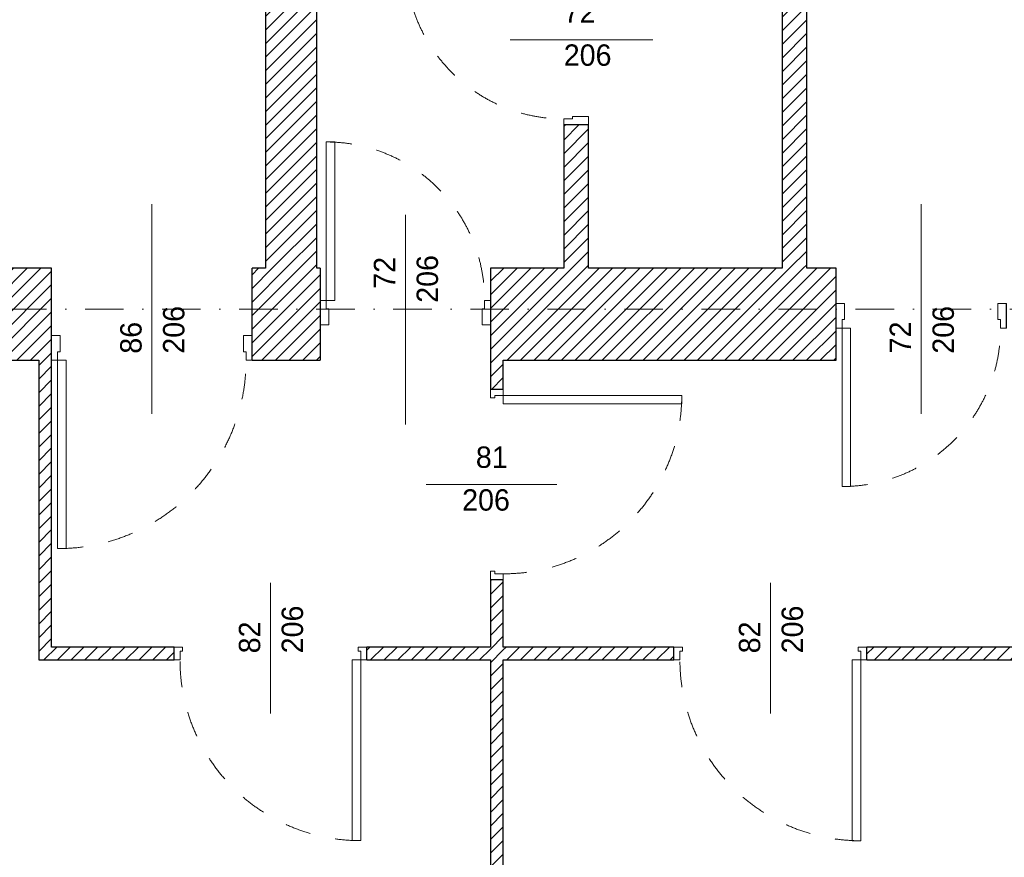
# Model space of a CAD drawing. Header units: millimetres. Extents: x -140780 to 266886, y -104422 to 233759.
# Tile 10 of 104: x 182285 to 186886, y 110644 to 114560. Entities that reach past the tile are written whole.
import ezdxf
from ezdxf.enums import TextEntityAlignment as Align

# ---------------------------------------------------------------- set-up
doc = ezdxf.new("R2010")
doc.units = ezdxf.units.MM
doc.header["$MEASUREMENT"] = 0
doc.linetypes.add('Kropki i Kreski', pattern=[360, 180, -90, 0, -90])
doc.linetypes.add('Przerywana', pattern=[240, 120, -120])
for name, color, linetype in [('Drzwi ArchiCAD', 7, 'Continuous'), ('Konstrukcja - Siatki mod', 7, 'Continuous'), ('KR_INW', 7, 'Continuous'), ('Znaczniki drzwi ArchiCADa', 7, 'Continuous')]:
    doc.layers.add(name, color=color, linetype=linetype)
for name, color, linetype, lineweight in [('Drzwi ArchiCAD_Nr_pióra__1', 7, 'Continuous', 13), ('Drzwi ArchiCAD_Nr_pióra__27', 7, 'Continuous', 25), ('KR_INW_Nr_pióra__101', 252, 'Continuous', 5), ('KR_INW_Nr_pióra__27', 7, 'Continuous', 25), ('Znaczniki drzwi ArchiCADa_Nr_pióra__7', 7, 'Continuous', 13)]:
    doc.layers.add(name, color=color, linetype=linetype, lineweight=lineweight)
doc.layers.add('Konstrukcja - Siatki mod_Nr_pióra__48', color=7, linetype='Continuous', lineweight=15, true_color=0xa80f02)
doc.layers.add('Znaczniki drzwi ArchiCADa_Nr_pióra__20', color=7, linetype='Continuous', lineweight=13, true_color=0xb00000)
doc.styles.add('GENERATED_STYLE_1', font='txt')
pattern_1 = [(45, (0, 0), (-31.819804, 31.819804), [])]

# ---------------------------------------------------------------- blocks, each defined once
blk = doc.blocks.new('Drzwi 19_31')
at = {"layer": 'Drzwi ArchiCAD_Nr_pióra__1', "linetype": 'Continuous'}
for p, q in [((382.6, 0), (382.6, 845.2)), ((382.6, 845.2), (422.6, 845.2)), ((422.6, 845.2), (422.6, 0)), ((-422.6, 0), (-450.6, 0)), ((-450.6, 0), (-450.6, -60)), ((-422.6, -40), (-422.6, 0)), ((422.6, 0), (382.6, 0)), ((450.6, 0), (422.6, 0)), ((422.6, 0), (422.6, -40)), ((450.6, -60), (450.6, 0)), ((-410.6, -40), (-422.6, -40)), ((-410.6, -60), (-410.6, -40)), ((422.6, -40), (410.6, -40)), ((410.6, -40), (410.6, -60)), ((-450.6, -60), (-410.6, -60)), ((410.6, -60), (450.6, -60))]:
    blk.add_line(p, q, dxfattribs=at)
at = {"layer": 'Drzwi ArchiCAD_Nr_pióra__1', "linetype": 'Przerywana'}
blk.add_arc((422.6, 0), 845.2, 90, 180, dxfattribs=at)
at = {"layer": 'Drzwi ArchiCAD_Nr_pióra__27', "linetype": 'Continuous'}
for p, q in [((-450.6, 0), (-450.6, -60)), ((450.6, 0), (450.6, -60))]:
    blk.add_line(p, q, dxfattribs=at)
blk = doc.blocks.new('Znacznik Wym 19_19')
at = {"layer": 'Znaczniki drzwi ArchiCADa_Nr_pióra__20', "linetype": 'Continuous'}
blk.add_line((0, 250), (0, -360), dxfattribs=at)
at = {"layer": 'Znaczniki drzwi ArchiCADa_Nr_pióra__7', "style": 'GENERATED_STYLE_1'}
for tag, p in [('AC_MarkerText_2', (-17.6, -97.3)), ('AC_MarkerText_3', (182.4, -161.3))]:
    blk.add_attdef(tag, text='', height=100, rotation=90, dxfattribs=at).set_placement(p, align=Align.BOTTOM_LEFT)
blk = doc.blocks.new('Drzwi 19_32')
at = {"layer": 'Drzwi ArchiCAD_Nr_pióra__1', "linetype": 'Continuous'}
for p, q in [((382.9, 0), (382.9, 845.7)), ((382.9, 845.7), (422.9, 845.7)), ((422.9, 845.7), (422.9, 0)), ((-422.9, 0), (-450.9, 0)), ((-450.9, 0), (-450.9, -60)), ((-422.9, -40), (-422.9, 0)), ((422.9, 0), (382.9, 0)), ((450.9, 0), (422.9, 0)), ((422.9, 0), (422.9, -40)), ((450.9, -60), (450.9, 0)), ((-410.9, -40), (-422.9, -40)), ((-410.9, -60), (-410.9, -40)), ((422.9, -40), (410.9, -40)), ((410.9, -40), (410.9, -60)), ((-450.9, -60), (-410.9, -60)), ((410.9, -60), (450.9, -60))]:
    blk.add_line(p, q, dxfattribs=at)
at = {"layer": 'Drzwi ArchiCAD_Nr_pióra__1', "linetype": 'Przerywana'}
blk.add_arc((422.9, 0), 845.7, 90, 180, dxfattribs=at)
at = {"layer": 'Drzwi ArchiCAD_Nr_pióra__27', "linetype": 'Continuous'}
for p, q in [((-450.9, 0), (-450.9, -60)), ((450.9, 0), (450.9, -60))]:
    blk.add_line(p, q, dxfattribs=at)
blk = doc.blocks.new('Ściana_96', base_point=(191658.5, 111626.6))
at = {"layer": 'KR_INW_Nr_pióra__101', "linetype": 'Continuous'}
h = blk.add_hatch(dxfattribs=at)
h.set_pattern_fill('Cegła_licówka', color=256, style=0, pattern_type=2)
h.set_pattern_definition(pattern_1)
h.paths.add_polyline_path([(182433.6, 111626.6), (182373.6, 111566.6), (183005.9, 111566.6), (183005.9, 111626.6)])
h = blk.add_hatch(dxfattribs=at)
h.set_pattern_fill('Cegła_licówka', color=256, style=0, pattern_type=2)
h.set_pattern_definition(pattern_1)
h.paths.add_polyline_path([(184484.5, 111626.6), (183907.1, 111626.6), (183907.1, 111566.6), (184484.5, 111566.6)])
h = blk.add_hatch(dxfattribs=at)
h.set_pattern_fill('Cegła_licówka', color=256, style=0, pattern_type=2)
h.set_pattern_definition(pattern_1)
h.paths.add_polyline_path([(185342.3, 111626.6), (184544.5, 111626.6), (184544.5, 111566.6), (185342.3, 111566.6)])
h = blk.add_hatch(dxfattribs=at)
h.set_pattern_fill('Cegła_licówka', color=256, style=0, pattern_type=2)
h.set_pattern_definition(pattern_1)
h.paths.add_polyline_path([(186244, 111626.6), (186244, 111566.6), (188863.1, 111566.6), (188863.1, 111626.6)])
at = {"layer": 'KR_INW_Nr_pióra__27', "linetype": 'Continuous'}
for p, q in [((183005.9, 111566.6), (183005.9, 111626.6)), ((183907.1, 111566.6), (183907.1, 111626.6)), ((185342.3, 111566.6), (185342.3, 111626.6)), ((186244, 111566.6), (186244, 111626.6))]:
    blk.add_line(p, q, dxfattribs=at)
at = {"layer": 'KR_INW_Nr_pióra__27', "linetype": 'Continuous', "flags": 128}
for points in [[(183005.9, 111626.6), (182433.6, 111626.6)], [(184484.5, 111626.6), (183907.1, 111626.6)], [(185342.3, 111626.6), (184544.5, 111626.6)], [(188863.1, 111626.6), (186244, 111626.6)], [(182373.6, 111566.6), (183005.9, 111566.6)], [(183907.1, 111566.6), (184484.5, 111566.6)], [(184544.5, 111566.6), (185342.3, 111566.6)], [(186244, 111566.6), (188134, 111566.6)]]:
    blk.add_lwpolyline(points, dxfattribs=at)
at = {"layer": 'Drzwi ArchiCAD', "linetype": 'Continuous', "xscale": -1, "zscale": 1000, "rotation": 180}
for name, p in [('Drzwi 19_31', (183456.5, 111566.6)), ('Drzwi 19_32', (185793.1, 111566.6))]:
    blk.add_blockref(name, p, dxfattribs=at)
at = {"layer": 'Znaczniki drzwi ArchiCADa', "color": 14, "lineweight": 13, "true_color": 0xb00000}
ref = blk.add_blockref('Znacznik Wym 19_19', (183456.5, 111566.6), dxfattribs=dict(at, rotation=180))
ref.add_attrib('AC_MarkerText_2', '82', dxfattribs={"layer": 'Znaczniki drzwi ArchiCADa_Nr_pióra__7', "color": 7, "height": 100, "rotation": 90, "style": 'GENERATED_STYLE_1'}).set_placement((183438.8, 111597.3), align=Align.BOTTOM_LEFT)
ref.add_attrib('AC_MarkerText_3', '206', dxfattribs={"layer": 'Znaczniki drzwi ArchiCADa_Nr_pióra__7', "color": 7, "height": 100, "rotation": 90, "style": 'GENERATED_STYLE_1'}).set_placement((183638.8, 111597.3), align=Align.BOTTOM_LEFT)
ref = blk.add_blockref('Znacznik Wym 19_19', (185793.1, 111566.6), dxfattribs=dict(at, rotation=180))
ref.add_attrib('AC_MarkerText_2', '82', dxfattribs={"layer": 'Znaczniki drzwi ArchiCADa_Nr_pióra__7', "color": 7, "height": 100, "rotation": 90, "style": 'GENERATED_STYLE_1'}).set_placement((185775.5, 111597.3), align=Align.BOTTOM_LEFT)
ref.add_attrib('AC_MarkerText_3', '206', dxfattribs={"layer": 'Znaczniki drzwi ArchiCADa_Nr_pióra__7', "color": 7, "height": 100, "rotation": 90, "style": 'GENERATED_STYLE_1'}).set_placement((185975.5, 111597.3), align=Align.BOTTOM_LEFT)
blk = doc.blocks.new('Ściana_97', base_point=(182433.6, 111626.6))
at = {"layer": 'KR_INW_Nr_pióra__101', "linetype": 'Continuous'}
h = blk.add_hatch(dxfattribs=at)
h.set_pattern_fill('Cegła_licówka', color=256, style=0, pattern_type=2)
h.set_pattern_definition(pattern_1)
h.paths.add_polyline_path([(182433.6, 111626.6), (182433.6, 112967.6), (182373.6, 112967.6), (182373.6, 111566.6)])
at = {"layer": 'KR_INW_Nr_pióra__27', "linetype": 'Continuous', "flags": 128}
for points in [[(182373.6, 112967.6), (182373.6, 111566.6)], [(182433.6, 111626.6), (182433.6, 112967.6)]]:
    blk.add_lwpolyline(points, dxfattribs=at)
blk = doc.blocks.new('Drzwi 19_33')
at = {"layer": 'Drzwi ArchiCAD_Nr_pióra__1', "linetype": 'Continuous'}
for p, q in [((377.2, 0), (377.2, 834.4)), ((377.2, 834.4), (417.2, 834.4)), ((417.2, 834.4), (417.2, 0)), ((-417.2, 0), (-445.2, 0)), ((-445.2, 0), (-445.2, -60)), ((-417.2, -40), (-417.2, 0)), ((417.2, 0), (377.2, 0)), ((445.2, 0), (417.2, 0)), ((417.2, 0), (417.2, -40)), ((445.2, -60), (445.2, 0)), ((-405.2, -40), (-417.2, -40)), ((-405.2, -60), (-405.2, -40)), ((417.2, -40), (405.2, -40)), ((405.2, -40), (405.2, -60)), ((-445.2, -60), (-405.2, -60)), ((405.2, -60), (445.2, -60))]:
    blk.add_line(p, q, dxfattribs=at)
at = {"layer": 'Drzwi ArchiCAD_Nr_pióra__1', "linetype": 'Przerywana'}
blk.add_arc((417.2, 0), 834.4, 90, 180, dxfattribs=at)
at = {"layer": 'Drzwi ArchiCAD_Nr_pióra__27', "linetype": 'Continuous'}
for p, q in [((-445.2, 0), (-445.2, -60)), ((445.2, 0), (445.2, -60))]:
    blk.add_line(p, q, dxfattribs=at)
blk = doc.blocks.new('Ściana_98', base_point=(184484.5, 113397.6))
at = {"layer": 'KR_INW_Nr_pióra__101', "linetype": 'Continuous'}
h = blk.add_hatch(dxfattribs=at)
h.set_pattern_fill('Cegła_licówka', color=256, style=0, pattern_type=2)
h.set_pattern_definition(pattern_1)
h.paths.add_polyline_path([(184484.5, 112967.6), (184484.5, 112831.3), (184544.5, 112831.3), (184544.5, 112967.6)])
h = blk.add_hatch(dxfattribs=at)
h.set_pattern_fill('Cegła_licówka', color=256, style=0, pattern_type=2)
h.set_pattern_definition(pattern_1)
h.paths.add_polyline_path([(184484.5, 107385.1), (184544.5, 107385.1), (184544.5, 111940.9), (184484.5, 111940.9)])
at = {"layer": 'KR_INW_Nr_pióra__27', "linetype": 'Continuous'}
for p, q in [((184544.5, 112831.3), (184484.5, 112831.3)), ((184544.5, 111940.9), (184484.5, 111940.9))]:
    blk.add_line(p, q, dxfattribs=at)
at = {"layer": 'KR_INW_Nr_pióra__27', "linetype": 'Continuous', "flags": 128}
for points in [[(184484.5, 112967.6), (184484.5, 112831.3)], [(184544.5, 112831.3), (184544.5, 112967.6)], [(184484.5, 111940.9), (184484.5, 111626.6)], [(184544.5, 111626.6), (184544.5, 111940.9)], [(184484.5, 111566.6), (184484.5, 107385.1)], [(184544.5, 107385.1), (184544.5, 111566.6)]]:
    blk.add_lwpolyline(points, dxfattribs=at)
at = {"layer": 'Drzwi ArchiCAD', "linetype": 'Continuous', "xscale": -1, "zscale": 1000, "rotation": 270}
blk.add_blockref('Drzwi 19_33', (184544.5, 112386.1), dxfattribs=at)
at = {"layer": 'Znaczniki drzwi ArchiCADa', "color": 14, "lineweight": 13, "true_color": 0xb00000}
ref = blk.add_blockref('Znacznik Wym 19_19', (184544.5, 112386.1), dxfattribs=dict(at, rotation=270))
ref.add_attrib('AC_MarkerText_2', '81', dxfattribs={"layer": 'Znaczniki drzwi ArchiCADa_Nr_pióra__7', "color": 7, "height": 100, "rotation": 360, "style": 'GENERATED_STYLE_1'}).set_placement((184416.5, 112434.4), align=Align.BOTTOM_LEFT)
ref.add_attrib('AC_MarkerText_3', '206', dxfattribs={"layer": 'Znaczniki drzwi ArchiCADa_Nr_pióra__7', "color": 7, "height": 100, "rotation": 360, "style": 'GENERATED_STYLE_1'}).set_placement((184352.5, 112234.4), align=Align.BOTTOM_LEFT)
blk = doc.blocks.new('Drzwi 19_41')
at = {"layer": 'Drzwi ArchiCAD_Nr_pióra__1', "linetype": 'Continuous'}
for p, q in [((330.3, 0), (330.3, 740.5)), ((330.3, 740.5), (370.3, 740.5)), ((370.3, 740.5), (370.3, 0)), ((-370.3, 0), (-398.3, 0)), ((-398.3, 0), (-398.3, -115)), ((-370.3, -40), (-370.3, 0)), ((370.3, 0), (330.3, 0)), ((398.3, 0), (370.3, 0)), ((370.3, 0), (370.3, -40)), ((398.3, -115), (398.3, 0)), ((-358.3, -40), (-370.3, -40)), ((-358.3, -115), (-358.3, -40)), ((370.3, -40), (358.3, -40)), ((358.3, -40), (358.3, -115)), ((-398.3, -115), (-358.3, -115)), ((358.3, -115), (398.3, -115))]:
    blk.add_line(p, q, dxfattribs=at)
at = {"layer": 'Drzwi ArchiCAD_Nr_pióra__1', "linetype": 'Przerywana'}
blk.add_arc((370.3, 0), 740.5, 90, 180, dxfattribs=at)
at = {"layer": 'Drzwi ArchiCAD_Nr_pióra__27', "linetype": 'Continuous'}
for p, q in [((-398.3, -115), (-398.3, 0)), ((398.3, -115), (398.3, 0))]:
    blk.add_line(p, q, dxfattribs=at)
blk = doc.blocks.new('Znacznik Wym 19_22')
at = {"layer": 'Znaczniki drzwi ArchiCADa_Nr_pióra__20', "linetype": 'Continuous'}
blk.add_line((0, 250), (0, -416), dxfattribs=at)
at = {"layer": 'Znaczniki drzwi ArchiCADa_Nr_pióra__7', "style": 'GENERATED_STYLE_1'}
for tag, p in [('AC_MarkerText_3', (-182.4, 30.7)), ('AC_MarkerText_2', (17.6, 32.4))]:
    blk.add_attdef(tag, text='', height=100, rotation=270, dxfattribs=at).set_placement(p, align=Align.BOTTOM_LEFT)
blk = doc.blocks.new('Ściana_114', base_point=(184827.4, 113397.6))
at = {"layer": 'KR_INW_Nr_pióra__101', "linetype": 'Continuous'}
h = blk.add_hatch(dxfattribs=at)
h.set_pattern_fill('Cegła_licówka', color=256, style=0, pattern_type=2)
h.set_pattern_definition(pattern_1)
h.paths.add_polyline_path([(184943.4, 115154.1), (184827.4, 115154.1), (184827.4, 114864.2), (184828.4, 114864.2), (184943.4, 114864.2)])
h = blk.add_hatch(dxfattribs=at)
h.set_pattern_fill('Cegła_licówka', color=256, style=0, pattern_type=2)
h.set_pattern_definition(pattern_1)
h.paths.add_polyline_path([(184827.4, 113397.6), (184943.4, 113397.6), (184943.4, 114067.7), (184828.4, 114067.7), (184827.4, 114067.7)])
at = {"layer": 'KR_INW_Nr_pióra__27', "linetype": 'Continuous'}
for p, q in [((184828.4, 114864.2), (184827.4, 114864.2)), ((184943.4, 114864.2), (184828.4, 114864.2)), ((184828.4, 114067.7), (184827.4, 114067.7)), ((184943.4, 114067.7), (184828.4, 114067.7))]:
    blk.add_line(p, q, dxfattribs=at)
at = {"layer": 'KR_INW_Nr_pióra__27', "linetype": 'Continuous', "flags": 128}
for points in [[(184827.4, 115154.1), (184827.4, 114864.2)], [(184943.4, 114864.2), (184943.4, 115154.1)], [(184827.4, 114067.7), (184827.4, 113397.6)], [(184943.4, 113397.6), (184943.4, 114067.7)]]:
    blk.add_lwpolyline(points, dxfattribs=at)
at = {"layer": 'Drzwi ArchiCAD', "linetype": 'Continuous', "zscale": 1000, "rotation": 90}
blk.add_blockref('Drzwi 19_41', (184828.4, 114465.9), dxfattribs=at)
at = {"layer": 'Znaczniki drzwi ArchiCADa', "color": 14, "lineweight": 13, "true_color": 0xb00000}
ref = blk.add_blockref('Znacznik Wym 19_22', (184827.4, 114465.9), dxfattribs=dict(at, rotation=90))
ref.add_attrib('AC_MarkerText_2', '72', dxfattribs={"layer": 'Znaczniki drzwi ArchiCADa_Nr_pióra__7', "color": 7, "height": 100, "rotation": 360, "style": 'GENERATED_STYLE_1'}).set_placement((184827.4, 114515.9), align=Align.BOTTOM_LEFT)
ref.add_attrib('AC_MarkerText_3', '206', dxfattribs={"layer": 'Znaczniki drzwi ArchiCADa_Nr_pióra__7', "color": 7, "height": 100, "rotation": 360, "style": 'GENERATED_STYLE_1'}).set_placement((184827.4, 114314.2), align=Align.BOTTOM_LEFT)
blk = doc.blocks.new('Ściana_115', base_point=(185847.5, 113397.6))
at = {"layer": 'KR_INW_Nr_pióra__101', "linetype": 'Continuous'}
h = blk.add_hatch(dxfattribs=at)
h.set_pattern_fill('Cegła_licówka', color=256, style=0, pattern_type=2)
h.set_pattern_definition(pattern_1)
h.paths.add_polyline_path([(185963.5, 113397.6), (185963.5, 115154.1), (185847.5, 115154.1), (185847.5, 113397.6)])
at = {"layer": 'KR_INW_Nr_pióra__27', "linetype": 'Continuous', "flags": 128}
for points in [[(185847.5, 115154.1), (185847.5, 113397.6)], [(185963.5, 113397.6), (185963.5, 115154.1)]]:
    blk.add_lwpolyline(points, dxfattribs=at)
blk = doc.blocks.new('Ściana_117', base_point=(183432.8, 115154.1))
at = {"layer": 'KR_INW_Nr_pióra__101', "linetype": 'Continuous'}
h = blk.add_hatch(dxfattribs=at)
h.set_pattern_fill('Cegła_licówka', color=256, style=0, pattern_type=2)
h.set_pattern_definition(pattern_1)
h.paths.add_polyline_path([(183432.8, 115154.1), (183432.8, 113397.6), (183672.8, 113397.6), (183672.8, 115154.1)])
at = {"layer": 'KR_INW_Nr_pióra__27', "linetype": 'Continuous', "flags": 128}
for points in [[(183432.8, 115154.1), (183432.8, 113397.6)], [(183672.8, 113397.6), (183672.8, 115154.1)]]:
    blk.add_lwpolyline(points, dxfattribs=at)
blk = doc.blocks.new('Drzwi 19_45')
at = {"layer": 'Drzwi ArchiCAD_Nr_pióra__1', "linetype": 'Continuous'}
for p, q in [((400.5, 0), (400.5, 880.9)), ((400.5, 880.9), (440.5, 880.9)), ((440.5, 880.9), (440.5, 0)), ((-440.5, 0), (-468.5, 0)), ((-468.5, 0), (-468.5, -115)), ((-440.5, -40), (-440.5, 0)), ((440.5, 0), (400.5, 0)), ((468.5, 0), (440.5, 0)), ((440.5, 0), (440.5, -40)), ((468.5, -115), (468.5, 0)), ((-428.5, -40), (-440.5, -40)), ((-428.5, -115), (-428.5, -40)), ((440.5, -40), (428.5, -40)), ((428.5, -40), (428.5, -115)), ((-468.5, -115), (-428.5, -115)), ((428.5, -115), (468.5, -115))]:
    blk.add_line(p, q, dxfattribs=at)
at = {"layer": 'Drzwi ArchiCAD_Nr_pióra__1', "linetype": 'Przerywana'}
blk.add_arc((440.5, 0), 880.9, 90, 180, dxfattribs=at)
at = {"layer": 'Drzwi ArchiCAD_Nr_pióra__27', "linetype": 'Continuous'}
for p, q in [((-468.5, 0), (-468.5, -115)), ((468.5, 0), (468.5, -115))]:
    blk.add_line(p, q, dxfattribs=at)
blk = doc.blocks.new('Znacznik Wym 19_7')
at = {"layer": 'Znaczniki drzwi ArchiCADa_Nr_pióra__20', "linetype": 'Continuous'}
blk.add_line((0, 250), (0, -730), dxfattribs=at)
at = {"layer": 'Znaczniki drzwi ArchiCADa_Nr_pióra__7', "style": 'GENERATED_STYLE_1'}
for tag, rotation, p in [('AC_MarkerText_5', 180, (737.2, 212.9)), ('AC_MarkerText_3', 270, (-182.4, 30.7)), ('AC_MarkerText_2', 270, (17.6, 30.7))]:
    blk.add_attdef(tag, text='', height=100, rotation=rotation, dxfattribs=at).set_placement(p, align=Align.BOTTOM_LEFT)
blk = doc.blocks.new('Drzwi 19_46')
at = {"layer": 'Drzwi ArchiCAD_Nr_pióra__1', "linetype": 'Continuous'}
for p, q in [((330.3, 0), (330.3, 740.5)), ((330.3, 740.5), (370.3, 740.5)), ((370.3, 740.5), (370.3, 0)), ((-370.3, 0), (-398.3, 0)), ((-398.3, 0), (-398.3, -115)), ((-370.3, -40), (-370.3, 0)), ((370.3, 0), (330.3, 0)), ((398.3, 0), (370.3, 0)), ((370.3, 0), (370.3, -40)), ((398.3, -115), (398.3, 0)), ((-358.3, -40), (-370.3, -40)), ((-358.3, -115), (-358.3, -40)), ((370.3, -40), (358.3, -40)), ((358.3, -40), (358.3, -115)), ((-398.3, -115), (-358.3, -115)), ((358.3, -115), (398.3, -115))]:
    blk.add_line(p, q, dxfattribs=at)
at = {"layer": 'Drzwi ArchiCAD_Nr_pióra__1', "linetype": 'Przerywana'}
blk.add_arc((370.3, 0), 740.5, 90, 180, dxfattribs=at)
at = {"layer": 'Drzwi ArchiCAD_Nr_pióra__27', "linetype": 'Continuous'}
for p, q in [((-398.3, 0), (-398.3, -115)), ((398.3, 0), (398.3, -115))]:
    blk.add_line(p, q, dxfattribs=at)
blk = doc.blocks.new('Znacznik Wym 19_29')
at = {"layer": 'Znaczniki drzwi ArchiCADa_Nr_pióra__20', "linetype": 'Continuous'}
blk.add_line((0, -680), (0, 300), dxfattribs=at)
at = {"layer": 'Znaczniki drzwi ArchiCADa_Nr_pióra__7', "style": 'GENERATED_STYLE_1'}
for tag, p in [('AC_MarkerText_3', (-182.4, -207.3)), ('AC_MarkerText_2', (17.6, -269.6))]:
    blk.add_attdef(tag, text='', height=100, rotation=270, dxfattribs=at).set_placement(p, align=Align.BOTTOM_LEFT)
blk = doc.blocks.new('Drzwi 19_48')
at = {"layer": 'Drzwi ArchiCAD_Nr_pióra__1', "linetype": 'Continuous'}
for p, q in [((330.3, 0), (330.3, 740.5)), ((330.3, 740.5), (370.3, 740.5)), ((370.3, 740.5), (370.3, 0)), ((-370.3, 0), (-398.3, 0)), ((-398.3, 0), (-398.3, -115)), ((-370.3, -40), (-370.3, 0)), ((370.3, 0), (330.3, 0)), ((398.3, 0), (370.3, 0)), ((370.3, 0), (370.3, -40)), ((398.3, -115), (398.3, 0)), ((-358.3, -40), (-370.3, -40)), ((-358.3, -115), (-358.3, -40)), ((370.3, -40), (358.3, -40)), ((358.3, -40), (358.3, -115)), ((-398.3, -115), (-358.3, -115)), ((358.3, -115), (398.3, -115))]:
    blk.add_line(p, q, dxfattribs=at)
at = {"layer": 'Drzwi ArchiCAD_Nr_pióra__1', "linetype": 'Przerywana'}
blk.add_arc((370.3, 0), 740.5, 90, 180, dxfattribs=at)
at = {"layer": 'Drzwi ArchiCAD_Nr_pióra__27', "linetype": 'Continuous'}
for p, q in [((-398.3, 0), (-398.3, -115)), ((398.3, 0), (398.3, -115))]:
    blk.add_line(p, q, dxfattribs=at)
blk = doc.blocks.new('Ściana_130', base_point=(209438.1, 113397.6))
at = {"layer": 'KR_INW_Nr_pióra__101', "linetype": 'Continuous'}
h = blk.add_hatch(dxfattribs=at)
h.set_pattern_fill('Cegła_licówka', color=256, style=0, pattern_type=2)
h.set_pattern_definition(pattern_1)
h.paths.add_polyline_path([(182433.6, 113397.6), (179605.1, 113397.6), (179605.1, 112967.6), (182433.6, 112967.6), (182433.6, 113082.6)])
h = blk.add_hatch(dxfattribs=at)
h.set_pattern_fill('Cegła_licówka', color=256, style=0, pattern_type=2)
h.set_pattern_definition(pattern_1)
h.paths.add_polyline_path([(183370.5, 113397.6), (183370.5, 113082.6), (183370.5, 112967.6), (183689.1, 112967.6), (183689.1, 113132.6), (183689.1, 113247.6), (183689.1, 113397.6)])
h = blk.add_hatch(dxfattribs=at)
h.set_pattern_fill('Cegła_licówka', color=256, style=0, pattern_type=2)
h.set_pattern_definition(pattern_1)
h.paths.add_polyline_path([(184485.6, 112967.6), (186100.1, 112967.6), (186100.1, 113117.6), (186100.1, 113232.6), (186100.1, 113397.6), (184485.6, 113397.6), (184485.6, 113247.6), (184485.6, 113132.6)])
at = {"layer": 'KR_INW_Nr_pióra__27', "linetype": 'Continuous'}
for p, q in [((182433.6, 113082.6), (182433.6, 113397.6)), ((183370.5, 113082.6), (183370.5, 113397.6)), ((183689.1, 113397.6), (183689.1, 113247.6)), ((184485.6, 113397.6), (184485.6, 113247.6)), ((186100.1, 113232.6), (186100.1, 113397.6)), ((183689.1, 113247.6), (183689.1, 113132.6)), ((184485.6, 113247.6), (184485.6, 113132.6)), ((186100.1, 113117.6), (186100.1, 113232.6)), ((183689.1, 113132.6), (183689.1, 112967.6)), ((184485.6, 113132.6), (184485.6, 112967.6)), ((186100.1, 112967.6), (186100.1, 113117.6)), ((182433.6, 112967.6), (182433.6, 113082.6)), ((183370.5, 112967.6), (183370.5, 113082.6))]:
    blk.add_line(p, q, dxfattribs=at)
at = {"layer": 'KR_INW_Nr_pióra__27', "linetype": 'Continuous', "flags": 128}
for points in [[(182433.6, 113397.6), (179605.1, 113397.6)], [(183432.8, 113397.6), (183370.5, 113397.6)], [(183689.1, 113397.6), (183672.8, 113397.6)], [(184827.4, 113397.6), (184485.6, 113397.6)], [(185847.5, 113397.6), (184943.4, 113397.6)], [(186100.1, 113397.6), (185963.5, 113397.6)], [(179605.1, 112967.6), (182373.6, 112967.6)], [(183370.5, 112967.6), (183689.1, 112967.6)], [(184544.5, 112967.6), (186100.1, 112967.6)]]:
    blk.add_lwpolyline(points, dxfattribs=at)
at = {"layer": 'Drzwi ArchiCAD', "linetype": 'Continuous', "xscale": -1, "zscale": 1000}
blk.add_blockref('Drzwi 19_46', (184087.3, 113247.6), dxfattribs=at)
at = {"layer": 'Drzwi ArchiCAD', "linetype": 'Continuous', "zscale": 1000, "rotation": 180}
for name, p in [('Drzwi 19_48', (186498.4, 113117.6)), ('Drzwi 19_45', (182902.1, 112967.6))]:
    blk.add_blockref(name, p, dxfattribs=at)
at = {"layer": 'Znaczniki drzwi ArchiCADa', "color": 14, "lineweight": 13, "true_color": 0xb00000}
ref = blk.add_blockref('Znacznik Wym 19_7', (182902.1, 112967.6), dxfattribs=dict(at, rotation=180))
ref.add_attrib('AC_MarkerText_2', '86', dxfattribs={"layer": 'Znaczniki drzwi ArchiCADa_Nr_pióra__7', "color": 7, "height": 100, "rotation": 90, "style": 'GENERATED_STYLE_1'}).set_placement((182884.4, 112998.2), align=Align.BOTTOM_LEFT)
ref.add_attrib('AC_MarkerText_3', '206', dxfattribs={"layer": 'Znaczniki drzwi ArchiCADa_Nr_pióra__7', "color": 7, "height": 100, "rotation": 90, "style": 'GENERATED_STYLE_1'}).set_placement((183084.4, 112998.2), align=Align.BOTTOM_LEFT)
ref = blk.add_blockref('Znacznik Wym 19_7', (186498.4, 112967.6), dxfattribs=dict(at, rotation=180))
ref.add_attrib('AC_MarkerText_2', '72', dxfattribs={"layer": 'Znaczniki drzwi ArchiCADa_Nr_pióra__7', "color": 7, "height": 100, "rotation": 90, "style": 'GENERATED_STYLE_1'}).set_placement((186480.7, 112999.9), align=Align.BOTTOM_LEFT)
ref.add_attrib('AC_MarkerText_3', '206', dxfattribs={"layer": 'Znaczniki drzwi ArchiCADa_Nr_pióra__7', "color": 7, "height": 100, "rotation": 90, "style": 'GENERATED_STYLE_1'}).set_placement((186680.7, 112998.2), align=Align.BOTTOM_LEFT)
ref = blk.add_blockref('Znacznik Wym 19_29', (184087.3, 112967.6), dxfattribs=dict(at, rotation=180))
ref.add_attrib('AC_MarkerText_2', '72', dxfattribs={"layer": 'Znaczniki drzwi ArchiCADa_Nr_pióra__7', "color": 7, "height": 100, "rotation": 90, "style": 'GENERATED_STYLE_1'}).set_placement((184069.7, 113301.9), align=Align.BOTTOM_LEFT)
ref.add_attrib('AC_MarkerText_3', '206', dxfattribs={"layer": 'Znaczniki drzwi ArchiCADa_Nr_pióra__7', "color": 7, "height": 100, "rotation": 90, "style": 'GENERATED_STYLE_1'}).set_placement((184269.7, 113236.2), align=Align.BOTTOM_LEFT)
blk = doc.blocks.new('Standardowy znacznik siatki_10')
at = {"layer": 'Konstrukcja - Siatki mod_Nr_pióra__48', "linetype": 'Kropki i Kreski'}
blk.add_line((1000, 0), (72912, 0), dxfattribs=at)

msp = doc.modelspace()

# ---------------------------------------------------------------- block references
at = {"layer": 'Konstrukcja - Siatki mod', "color": 8, "linetype": 'Continuous', "lineweight": 13, "zscale": 1000}
msp.add_blockref('Standardowy znacznik siatki_10', (177989.3, 113205.9), dxfattribs=at)
at = {"layer": 'KR_INW'}
for name, p in [('Ściana_117', (183432.8, 115154.1)), ('Ściana_114', (184827.4, 113397.6)), ('Ściana_115', (185847.5, 113397.6)), ('Ściana_130', (209438.1, 113397.6)), ('Ściana_97', (182433.6, 111626.6)), ('Ściana_98', (184484.5, 113397.6)), ('Ściana_96', (191658.5, 111626.6))]:
    msp.add_blockref(name, p, dxfattribs=at)

doc.saveas('drawing.dxf')
